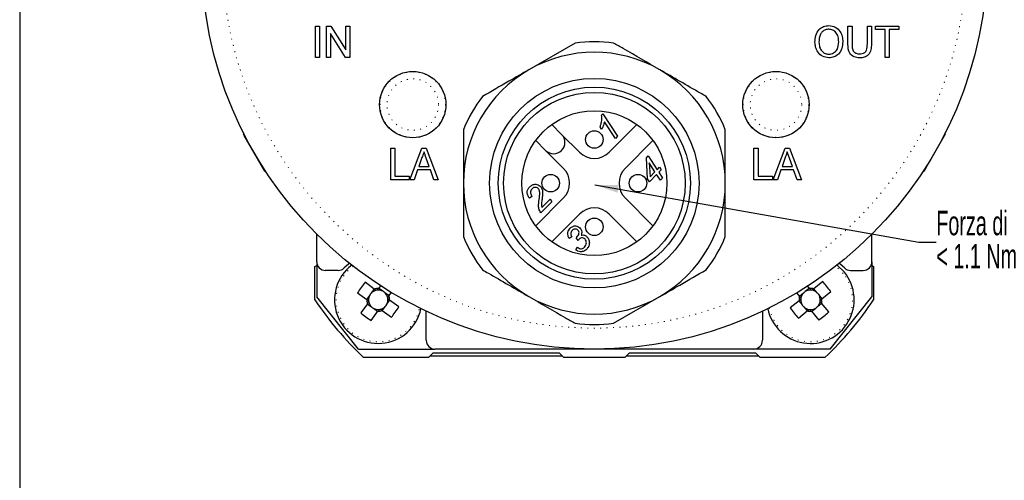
# Model space of a CAD drawing. Header units: millimetres. Extents: x 113 to 1343, y 162 to 690.
# Tile 43 of 46: x 984 to 1096, y 574 to 627. Entities that reach past the tile are written whole.
import ezdxf

# ---------------------------------------------------------------- set-up
doc = ezdxf.new("R2010")
doc.units = ezdxf.units.MM
doc.linetypes.add('DOT2', pattern=[0.635, 0, -0.635])
doc.layers.add('LINEE_SOTTILI', color=7, linetype='Continuous')
doc.styles.add('SLDTEXTSTYLE2', font='TXT', dxfattribs={"width": 0.605})
doc.dimstyles.new('SLDDIMSTYLE0', dxfattribs={"dimtxt": 2.8, "dimasz": 2.7, "dimexe": 0, "dimexo": 0.0625, "dimgap": 0.7, "dimtad": 1, "dimrnd": 1e-09, "dimzin": 12, "dimdsep": 46, "dimtxsty": 'SLDTEXTSTYLE2', "dimsah": 1, "dimcen": 0.09, "dimadec": 0, "dimazin": 3, "dimtfac": 1, "dimtdec": 3, "dimtofl": 0, "dimtmove": 0, "dimatfit": 3, "dimfxl": 1, "dimfrac": 2, "dimtolj": 1, "dimtzin": 12, "dimarcsym": 0})

# ---------------------------------------------------------------- blocks, each defined once
blk = doc.blocks.new('SW_NOTE_0_2')
at = {"layer": 'LINEE_SOTTILI', "color": 0, "char_height": 2.8, "attachment_point": 1, "style": 'SLDTEXTSTYLE2'}
for s, insert in [('Forza di chiusura', (0, 3.6)), ('< 1.1 Nm', (0, -0.2))]:
    blk.add_mtext(s, dxfattribs=dict(at, insert=insert))

msp = doc.modelspace()

# ---------------------------------------------------------------- linework, layer by layer
at = {"color": 7, "linetype": 'Continuous', "lineweight": 25}
for p, q in [((1017.597, 625.962), (1018.059, 625.962)), ((1017.597, 622.362), (1017.597, 625.962)), ((1018.059, 625.962), (1018.059, 622.362)), ((1018.843, 625.962), (1019.334, 625.962)), ((1018.843, 622.362), (1018.843, 625.962)), ((1019.334, 625.962), (1021.059, 623.216)), ((1021.059, 623.216), (1021.059, 625.962)), ((1021.059, 625.962), (1021.52, 625.962)), ((1021.52, 625.962), (1021.52, 622.362)), ((1078.589, 623.891), (1078.589, 625.962)), ((1078.589, 625.962), (1079.051, 625.962)), ((1079.051, 625.962), (1079.051, 623.915)), ((1080.805, 625.962), (1081.266, 625.962)), ((1080.805, 623.915), (1080.805, 625.962)), ((1081.266, 625.962), (1081.266, 623.891)), ((1081.728, 625.962), (1084.405, 625.962)), ((1081.728, 625.547), (1081.728, 625.962)), ((1084.405, 625.962), (1084.405, 625.547)), ((1021.03, 622.362), (1019.305, 625.108)), ((1019.305, 625.108), (1019.305, 622.362)), ((1082.836, 625.547), (1081.728, 625.547)), ((1082.836, 622.362), (1082.836, 625.547)), ((1084.405, 625.547), (1083.297, 625.547)), ((1083.297, 625.547), (1083.297, 622.362)), ((1047.335, 624.012), (1042.036, 620.953)), ((1018.059, 622.362), (1017.597, 622.362)), ((1019.305, 622.362), (1018.843, 622.362)), ((1021.52, 622.362), (1021.03, 622.362)), ((1083.297, 622.362), (1082.836, 622.362)), ((1050.359, 615.756), (1050.506, 615.903)), ((1050.506, 615.903), (1052.191, 613.345)), ((1045.788, 613.548), (1044.658, 614.678)), ((1051.942, 613.096), (1050.692, 614.999)), ((1054.413, 614.678), (1051.233, 611.498)), ((1009.345, 613.721), (1009.345, 613.575)), ((1009.441, 613.409), (1009.345, 613.575)), ((1034.536, 614.081), (1034.536, 607.962)), ((1047.839, 611.498), (1045.788, 613.548)), ((1050.358, 614.123), (1050.189, 614.389)), ((1089.726, 613.575), (1087.5, 609.718)), ((1089.726, 613.575), (1089.726, 613.721)), ((1011.784, 609.35), (1009.441, 613.409)), ((1042.82, 612.84), (1043.949, 611.71)), ((1052.191, 613.345), (1051.942, 613.096)), ((1056.251, 612.84), (1053.071, 609.659)), ((1026.22, 608.362), (1026.22, 611.962)), ((1026.22, 611.962), (1026.682, 611.962)), ((1026.682, 611.962), (1026.682, 608.778)), ((1028.404, 608.362), (1029.78, 611.962)), ((1029.78, 611.962), (1030.277, 611.962)), ((1030.277, 611.962), (1031.653, 608.362)), ((1043.949, 611.71), (1046, 609.659)), ((1067.82, 611.962), (1068.282, 611.962)), ((1067.82, 608.362), (1067.82, 611.962)), ((1068.282, 611.962), (1068.282, 608.778)), ((1070.004, 608.362), (1071.38, 611.962)), ((1071.38, 611.962), (1071.877, 611.962)), ((1071.877, 611.962), (1073.253, 608.362)), ((1029.792, 610.883), (1029.438, 609.885)), ((1030.618, 609.885), (1030.282, 610.832)), ((1055.492, 610.878), (1055.708, 611.094)), ((1055.629, 608.457), (1055.492, 610.878)), ((1055.708, 611.094), (1056.729, 609.505)), ((1055.824, 610.275), (1055.914, 608.689)), ((1056.48, 609.255), (1055.824, 610.275)), ((1071.392, 610.883), (1071.038, 609.885)), ((1072.218, 609.885), (1071.882, 610.832)), ((1011.784, 609.35), (1011.911, 609.277)), ((1029.291, 609.47), (1028.897, 608.362)), ((1030.765, 609.47), (1029.291, 609.47)), ((1029.438, 609.885), (1030.618, 609.885)), ((1031.159, 608.362), (1030.765, 609.47)), ((1055.914, 608.689), (1056.48, 609.255)), ((1056.729, 609.505), (1057.015, 609.791)), ((1057.205, 609.491), (1056.921, 609.207)), ((1056.921, 609.207), (1057.346, 608.544)), ((1057.015, 609.791), (1057.205, 609.491)), ((1070.891, 609.47), (1070.497, 608.362)), ((1072.365, 609.47), (1070.891, 609.47)), ((1071.038, 609.885), (1072.218, 609.885)), ((1072.759, 608.362), (1072.365, 609.47)), ((1087.16, 609.277), (1087.287, 609.35)), ((1087.5, 609.718), (1087.287, 609.35)), ((1028.343, 608.362), (1026.22, 608.362)), ((1026.682, 608.778), (1028.343, 608.778)), ((1028.343, 608.778), (1028.343, 608.362)), ((1028.897, 608.362), (1028.404, 608.362)), ((1031.653, 608.362), (1031.159, 608.362)), ((1055.846, 608.132), (1055.629, 608.457)), ((1056.671, 608.957), (1055.846, 608.132)), ((1057.097, 608.295), (1056.671, 608.957)), ((1057.346, 608.544), (1057.097, 608.295)), ((1064.536, 601.844), (1064.536, 607.962)), ((1069.943, 608.362), (1067.82, 608.362)), ((1068.282, 608.778), (1069.943, 608.778)), ((1069.943, 608.778), (1069.943, 608.362)), ((1070.497, 608.362), (1070.004, 608.362)), ((1073.253, 608.362), (1072.759, 608.362)), ((1042.377, 606.449), (1042.095, 606.241)), ((1046, 606.265), (1042.82, 603.085)), ((1044.676, 605.842), (1043.395, 604.561)), ((1043.521, 605.176), (1044.483, 606.138)), ((1044.483, 606.138), (1044.676, 605.842)), ((1053.071, 606.265), (1056.251, 603.085)), ((1047.839, 604.427), (1044.658, 601.247)), ((1054.413, 601.247), (1051.233, 604.427)), ((1017.736, 598.962), (1017.736, 602.123)), ((1046.962, 601.811), (1046.67, 601.613)), ((1047.69, 601.395), (1047.458, 601.717)), ((1081.336, 598.962), (1081.336, 602.123)), ((1047.398, 600.341), (1047.616, 600.613)), ((1017.736, 598.962), (1017.736, 594.962)), ((1081.336, 598.962), (1081.336, 594.962)), ((1017.526, 598.405), (1017.736, 598.52)), ((1017.526, 594.596), (1017.526, 598.405)), ((1020.183, 597.962), (1018.736, 597.962)), ((1078.176, 597.755), (1077.333, 598.574)), ((1078.888, 597.962), (1080.336, 597.962)), ((1081.336, 598.514), (1081.526, 598.405)), ((1081.526, 598.405), (1081.526, 594.596)), ((1024.33, 595.839), (1023.267, 596.608)), ((1075.691, 596.689), (1074.672, 595.861)), ((1024.315, 595.849), (1023.958, 595.356)), ((1025.032, 596.219), (1024.813, 595.916)), ((1025.317, 595.574), (1024.824, 595.931)), ((1074.174, 595.926), (1073.701, 595.542)), ((1074.185, 595.912), (1073.971, 596.175)), ((1075.07, 595.4), (1074.686, 595.873)), ((1075.605, 594.713), (1076.624, 595.541)), ((1022.536, 588.962), (1017.736, 594.962)), ((1022.399, 595.409), (1023.462, 594.64)), ((1023.804, 595.144), (1023.447, 594.65)), ((1026.023, 595.063), (1025.529, 595.42)), ((1025.747, 594.061), (1026.104, 594.554)), ((1026.012, 595.048), (1026.289, 595.432)), ((1027.152, 593.795), (1026.089, 594.565)), ((1051.737, 591.913), (1057.036, 594.972)), ((1072.986, 594.492), (1071.967, 593.664)), ((1072.706, 595.386), (1073.036, 594.979)), ((1072.972, 594.48), (1073.356, 594.008)), ((1073.498, 595.377), (1073.025, 594.993)), ((1075.619, 594.724), (1075.235, 595.197)), ((1076.536, 588.962), (1081.336, 594.962)), ((1023.539, 594.157), (1022.77, 593.093)), ((1023.529, 594.142), (1024.022, 593.785)), ((1023.969, 592.225), (1024.738, 593.289)), ((1024.234, 593.631), (1024.728, 593.274)), ((1025.221, 593.366), (1026.285, 592.596)), ((1025.236, 593.355), (1025.593, 593.849)), ((1030.276, 589.962), (1030.276, 593.292)), ((1068.796, 593.292), (1068.796, 589.962)), ((1072.901, 592.515), (1073.919, 593.343)), ((1073.521, 593.804), (1073.905, 593.332)), ((1074.406, 593.293), (1075.234, 592.274)), ((1074.418, 593.279), (1074.89, 593.663)), ((1075.094, 593.828), (1075.566, 594.212)), ((1076.382, 593.207), (1075.555, 594.226)), ((1022.536, 588.962), (1031.276, 588.962)), ((1067.796, 588.962), (1031.276, 588.962)), ((1076.536, 588.962), (1067.796, 588.962)), ((1030.526, 588.002), (1023.101, 588.002)), ((1031.026, 588.502), (1030.526, 588.002)), ((1030.726, 588.202), (1045.826, 588.202)), ((1045.526, 588.502), (1031.026, 588.502)), ((1046.026, 588.002), (1045.526, 588.502)), ((1053.026, 588.002), (1046.026, 588.002)), ((1053.526, 588.502), (1053.026, 588.002)), ((1053.226, 588.202), (1068.326, 588.202)), ((1068.026, 588.502), (1053.526, 588.502)), ((1068.526, 588.002), (1068.026, 588.502)), ((1075.95, 588.002), (1068.526, 588.002))]:
    msp.add_line(p, q, dxfattribs=at)
at = {"color": 7, "linetype": 'DOT2', "lineweight": 18}
msp.add_line((1078.028, 597.634), (1077.177, 598.452), dxfattribs=at)
msp.add_lwpolyline([(983.713, 689.968), (983.713, 457.89), (1343.082, 457.89), (1343.082, 689.968)], close=True)
at = {"color": 7, "linetype": 'Continuous', "lineweight": 25, "flags": 128}
for points in [[(1021.489, 598.772), (1021.373, 598.683), (1020.89, 598.255)], [(1078.181, 598.255), (1077.698, 598.683), (1077.583, 598.772)]]:
    msp.add_lwpolyline(points, dxfattribs=at)
at = {"color": 7, "linetype": 'Continuous', "lineweight": 25}
for centre, radius in [((1049.536, 633.962), 45), ((1028.736, 616.962), 3.8), ((1070.336, 616.962), 3.8), ((1049.536, 607.962), 12), ((1049.536, 607.962), 11), ((1049.536, 607.962), 10.4), ((1049.536, 607.962), 8.3), ((1049.536, 612.962), 1), ((1044.536, 607.962), 1), ((1054.536, 607.962), 1), ((1049.536, 602.962), 1)]:
    msp.add_circle(centre, radius, dxfattribs=at)
at = {"color": 7, "linetype": 'DOT2', "lineweight": 18}
for centre, radius in [((1049.536, 633.962), 42.6), ((1028.736, 616.962), 3.751), ((1070.336, 616.962), 3.751), ((1028.736, 616.962), 2.952), ((1070.336, 616.962), 2.952)]:
    msp.add_circle(centre, radius, dxfattribs=at)
at = {"color": 7, "linetype": 'Continuous', "lineweight": 25}
for centre, radius, start, end in [((1049.536, 607.962), 16.2, 82.19161, 97.80839), ((1049.536, 607.962), 15, 60, 120), ((1049.536, 607.962), 15, 120, 180), ((1049.536, 607.962), 15, 0, 60), ((1049.536, 607.962), 16.2, 142.19161, 157.80839), ((1049.536, 607.962), 16.2, 22.19161, 37.80839), ((1044.869, 612.629), 1.3, 225, 45), ((1049.536, 613.195), 2.4, 225, 315), ((1044.303, 607.962), 2.4, 315, 45), ((1054.768, 607.962), 2.4, 135, 225), ((1049.536, 607.962), 15, 180, 240), ((1049.536, 607.962), 15, 300, 0), ((1049.536, 602.73), 2.4, 45, 135), ((1049.536, 607.962), 16.2, 202.19161, 217.80839), ((1049.536, 607.962), 16.2, 322.19161, 337.80839), ((1018.736, 598.962), 1, 180, 270), ((1080.336, 598.962), 1, 270, 0), ((1024.776, 594.602), 5, 127.4037, 348.25117), ((1020.183, 598.962), 1, 270, 314.95254), ((1074.296, 594.602), 5, 191.74883, 39.09323), ((1078.888, 598.962), 1, 225.04746, 270), ((1037.138, 585.653), 17.675, 141.70011, 146.49905), ((1062.451, 584.979), 17.675, 36.69376, 41.4927), ((1024.776, 594.602), 1.112, 102.38137, 137.33351), ((1024.776, 594.602), 1.314, 88.36924, 109.82993), ((1024.776, 594.602), 1.112, 95.81779, 102.38137), ((1024.776, 594.602), 1.112, 60.86565, 95.81779), ((1024.776, 594.602), 1.112, 47.33351, 60.86565), ((1074.296, 594.602), 1.112, 122.32716, 135.8593), ((1074.296, 594.602), 1.112, 87.37502, 122.32716), ((1074.296, 594.602), 1.314, 73.36288, 94.82357), ((1074.296, 594.602), 1.112, 80.81144, 87.37502), ((1074.296, 594.602), 1.112, 45.8593, 80.81144), ((1049.526, 616.002), 38.5, 213.78101, 226.65824), ((1024.776, 594.602), 1.314, 178.36924, 199.82993), ((1024.776, 594.602), 1.112, 150.86565, 185.81779), ((1024.776, 594.602), 1.112, 185.81779, 192.38137), ((1024.776, 594.602), 1.112, 192.38137, 227.33351), ((1024.776, 594.602), 1.112, 137.33351, 150.86565), ((1024.776, 594.602), 1.112, 12.38137, 47.33351), ((1024.776, 594.602), 1.112, 330.86565, 5.81779), ((1024.776, 594.602), 1.112, 5.81779, 12.38137), ((1024.776, 594.602), 1.314, 358.36924, 19.82993), ((1049.536, 607.962), 15, 240, 300), ((1074.296, 594.602), 1.314, 163.36288, 184.82357), ((1074.296, 594.602), 1.112, 177.37502, 212.32716), ((1074.296, 594.602), 1.112, 170.81144, 177.37502), ((1074.296, 594.602), 1.112, 135.8593, 170.81144), ((1074.296, 594.602), 1.112, 32.32716, 45.8593), ((1074.296, 594.602), 1.112, 315.8593, 350.81144), ((1074.296, 594.602), 1.112, 357.37502, 32.32716), ((1074.296, 594.602), 1.112, 350.81144, 357.37502), ((1074.296, 594.602), 1.314, 343.36288, 4.82357), ((1049.526, 616.002), 38.5, 313.34176, 326.21899), ((1024.776, 594.602), 1.112, 227.33351, 240.86565), ((1024.776, 594.602), 1.112, 240.86565, 275.81779), ((1024.776, 594.602), 1.314, 268.36924, 289.82993), ((1024.776, 594.602), 1.112, 275.81779, 282.38137), ((1024.776, 594.602), 1.112, 282.38137, 317.33351), ((1024.776, 594.602), 1.112, 317.33351, 330.86565), ((1012.413, 603.551), 17.675, 321.70011, 326.49905), ((1086.14, 604.226), 17.675, 216.69376, 221.4927), ((1074.296, 594.602), 1.112, 212.32716, 225.8593), ((1074.296, 594.602), 1.112, 225.8593, 260.81144), ((1074.296, 594.602), 1.314, 253.36288, 274.82357), ((1074.296, 594.602), 1.112, 260.81144, 267.37502), ((1074.296, 594.602), 1.112, 267.37502, 302.32716), ((1074.296, 594.602), 1.112, 302.32716, 315.8593), ((1033.724, 606.964), 17.675, 231.70011, 236.49905), ((1064.672, 606.447), 17.675, 306.69376, 311.4927), ((1049.536, 607.962), 16.2, 262.19161, 277.80839), ((1031.276, 589.962), 1, 180, 270), ((1067.796, 589.962), 1, 270, 0)]:
    msp.add_arc(centre, radius, start, end, dxfattribs=at)
at = {"color": 7, "linetype": 'DOT2', "lineweight": 18}
for centre, start, end in [((1024.776, 594.602), 126.8097, 348.84517), ((1074.296, 594.602), 191.15483, 39.09323)]:
    msp.add_arc(centre, 4.809, start, end, dxfattribs=at)
at = {"color": 7, "linetype": 'Continuous', "lineweight": 25}
for centre, major_axis, start_param, end_param in [((1024.856, 594.713), (0.572, 0.791), 6.1472401, 6.4191305), ((1074.209, 594.709), (-0.616, 0.758), 6.1472401, 6.4191305), ((1024.665, 594.683), (0.791, -0.572), 3.0056474, 3.2775379), ((1074.402, 594.689), (0.758, 0.616), 6.1472401, 6.4191305), ((1024.695, 594.491), (0.572, 0.791), 3.0056474, 3.2775379), ((1024.887, 594.522), (0.791, -0.572), 6.1472401, 6.4191305), ((1074.189, 594.516), (0.758, 0.616), 3.0056474, 3.2775379), ((1074.382, 594.496), (-0.616, 0.758), 3.0056474, 3.2775379)]:
    msp.add_ellipse(centre, major_axis=major_axis, ratio=0.9901159, start_param=start_param, end_param=end_param, dxfattribs=at)
for points, knots in [([(1074.805, 624.115), (1074.82, 624.376), (1074.85, 624.898), (1075.22, 625.55), (1075.783, 625.951), (1076.194, 625.989), (1076.399, 626.008)], [0, 0, 0, 0, 0.28080902, 0.56005228, 0.77986651, 1, 1, 1, 1]), ([(1076.399, 626.008), (1076.656, 625.974), (1077.169, 625.906), (1077.702, 625.374), (1077.953, 624.76), (1077.977, 624.358), (1077.989, 624.157)], [0, 0, 0, 0, 0.2791406, 0.5581408, 0.7789006, 1, 1, 1, 1]), ([(1076.401, 625.593), (1076.27, 625.581), (1076.006, 625.555), (1075.663, 625.341), (1075.301, 624.882), (1075.281, 624.428), (1075.266, 624.109)], [0, 0, 0, 0, 0.1870318, 0.3740552, 0.560771, 1, 1, 1, 1]), ([(1077.528, 624.16), (1077.517, 624.352), (1077.494, 624.733), (1077.254, 625.225), (1076.853, 625.54), (1076.552, 625.575), (1076.401, 625.593)], [0, 0, 0, 0, 0.2809482, 0.5604884, 0.7802655, 1, 1, 1, 1]), ([(1057.036, 620.953), (1055.631, 621.763), (1053.849, 622.792), (1052.106, 623.799), (1051.737, 624.012)], [0, 0, 0, 0, 0.7877427, 1, 1, 1, 1]), ([(1076.397, 622.316), (1076.145, 622.349), (1075.642, 622.415), (1075.113, 622.928), (1074.851, 623.523), (1074.82, 623.918), (1074.805, 624.115)], [0, 0, 0, 0, 0.2791855, 0.5583314, 0.7790793, 1, 1, 1, 1]), ([(1075.266, 624.109), (1075.277, 623.922), (1075.3, 623.548), (1075.559, 623.08), (1075.953, 622.778), (1076.248, 622.747), (1076.395, 622.732)], [0, 0, 0, 0, 0.2808215, 0.5602153, 0.7800844, 1, 1, 1, 1]), ([(1076.395, 622.732), (1076.587, 622.759), (1076.971, 622.815), (1077.463, 623.359), (1077.503, 623.856), (1077.528, 624.16)], [0, 0, 0, 0, 0.2796412, 0.5597826, 1, 1, 1, 1]), ([(1077.989, 624.157), (1077.969, 623.901), (1077.929, 623.392), (1077.562, 622.754), (1076.998, 622.381), (1076.597, 622.338), (1076.397, 622.316)], [0, 0, 0, 0, 0.2805759, 0.5599709, 0.7799101, 1, 1, 1, 1]), ([(1079.936, 622.316), (1079.709, 622.329), (1079.259, 622.354), (1078.606, 622.929), (1078.596, 623.526), (1078.589, 623.891)], [0, 0, 0, 0, 0.2814402, 0.5593841, 1, 1, 1, 1]), ([(1079.051, 623.915), (1079.052, 623.763), (1079.055, 623.46), (1079.188, 623.033), (1079.536, 622.803), (1079.776, 622.786), (1079.897, 622.778)], [0, 0, 0, 0, 0.2817876, 0.5601223, 0.7793863, 1, 1, 1, 1]), ([(1079.897, 622.778), (1080.002, 622.782), (1080.213, 622.792), (1080.523, 622.903), (1080.803, 623.296), (1080.804, 623.659), (1080.805, 623.915)], [0, 0, 0, 0, 0.18756145, 0.3742387, 0.55971924, 1, 1, 1, 1]), ([(1081.266, 623.891), (1081.262, 623.669), (1081.255, 623.227), (1080.977, 622.639), (1080.46, 622.346), (1080.111, 622.326), (1079.936, 622.316)], [0, 0, 0, 0, 0.2816551, 0.5593944, 0.7790916, 1, 1, 1, 1]), ([(1042.036, 620.953), (1041.27, 620.511), (1039.488, 619.482), (1037.736, 618.47), (1036.737, 617.893)], [0, 0, 0, 0, 0.4293545, 1, 1, 1, 1]), ([(1062.335, 617.893), (1062.116, 618.02), (1060.375, 619.025), (1058.593, 620.053), (1057.036, 620.953)], [0, 0, 0, 0, 0.1258912, 1, 1, 1, 1]), ([(1050.189, 614.389), (1050.232, 614.511), (1050.303, 614.712), (1050.359, 615.003), (1050.397, 615.251), (1050.401, 615.418), (1050.402, 615.502)], [0, 0, 0, 0, 0.3399388, 0.559989, 0.780049, 1, 1, 1, 1]), ([(1050.692, 614.999), (1050.652, 614.827), (1050.582, 614.519), (1050.426, 614.244), (1050.358, 614.123)], [0, 0, 0, 0, 0.5593669, 1, 1, 1, 1]), ([(1050.402, 615.502), (1050.398, 615.55), (1050.39, 615.636), (1050.369, 615.719), (1050.359, 615.756)], [0, 0, 0, 0, 0.5598774, 1, 1, 1, 1]), ([(1064.536, 607.962), (1064.536, 608.846), (1064.536, 610.904), (1064.536, 612.927), (1064.536, 614.081)], [0, 0, 0, 0, 0.4293545, 1, 1, 1, 1]), ([(1030.028, 611.547), (1029.984, 611.423), (1029.906, 611.201), (1029.827, 610.98), (1029.792, 610.883)], [0, 0, 0, 0, 0.56, 1, 1, 1, 1]), ([(1030.282, 610.832), (1030.235, 610.965), (1030.15, 611.204), (1030.065, 611.442), (1030.028, 611.547)], [0, 0, 0, 0, 0.5600001, 1, 1, 1, 1]), ([(1071.628, 611.547), (1071.584, 611.423), (1071.506, 611.201), (1071.427, 610.98), (1071.392, 610.883)], [0, 0, 0, 0, 0.56, 1, 1, 1, 1]), ([(1071.882, 610.832), (1071.835, 610.965), (1071.75, 611.204), (1071.665, 611.442), (1071.628, 611.547)], [0, 0, 0, 0, 0.5600001, 1, 1, 1, 1]), ([(1034.536, 607.962), (1034.536, 607.079), (1034.536, 605.021), (1034.536, 602.998), (1034.536, 601.844)], [0, 0, 0, 0, 0.4293545, 1, 1, 1, 1]), ([(1042.095, 606.241), (1042.021, 606.354), (1041.872, 606.581), (1041.833, 606.968), (1041.932, 607.308), (1042.072, 607.469), (1042.141, 607.55)], [0, 0, 0, 0, 0.2802546, 0.5595771, 0.7796123, 1, 1, 1, 1]), ([(1042.141, 607.55), (1042.238, 607.631), (1042.432, 607.792), (1042.789, 607.87), (1043.111, 607.789), (1043.266, 607.665), (1043.344, 607.603)], [0, 0, 0, 0, 0.2802328, 0.5595927, 0.7797518, 1, 1, 1, 1]), ([(1042.394, 607.313), (1042.339, 607.243), (1042.23, 607.103), (1042.199, 606.773), (1042.309, 606.572), (1042.377, 606.449)], [0, 0, 0, 0, 0.27993, 0.5597832, 1, 1, 1, 1]), ([(1043.11, 607.348), (1043.05, 607.394), (1042.929, 607.485), (1042.712, 607.488), (1042.527, 607.429), (1042.439, 607.352), (1042.394, 607.313)], [0, 0, 0, 0, 0.2789946, 0.5587454, 0.7792012, 1, 1, 1, 1]), ([(1043.232, 607.158), (1043.215, 607.197), (1043.184, 607.267), (1043.132, 607.323), (1043.11, 607.348)], [0, 0, 0, 0, 0.5597149, 1, 1, 1, 1]), ([(1043.286, 606.783), (1043.285, 606.854), (1043.282, 606.982), (1043.247, 607.104), (1043.232, 607.158)], [0, 0, 0, 0, 0.5601551, 1, 1, 1, 1]), ([(1043.236, 606.263), (1043.249, 606.36), (1043.273, 606.532), (1043.282, 606.706), (1043.286, 606.783)], [0, 0, 0, 0, 0.5600675, 1, 1, 1, 1]), ([(1043.344, 607.603), (1043.418, 607.51), (1043.55, 607.342), (1043.589, 607.133), (1043.606, 607.041)], [0, 0, 0, 0, 0.5589712, 1, 1, 1, 1]), ([(1043.606, 607.041), (1043.606, 606.926), (1043.607, 606.737), (1043.58, 606.475), (1043.556, 606.253), (1043.537, 606.106), (1043.527, 606.032)], [0, 0, 0, 0, 0.3397381, 0.5598232, 0.7799103, 1, 1, 1, 1]), ([(1043.395, 604.561), (1043.314, 604.705), (1043.151, 604.995), (1043.139, 605.594), (1043.199, 606.009), (1043.236, 606.263)], [0, 0, 0, 0, 0.279536, 0.55906181, 1, 1, 1, 1]), ([(1043.527, 606.032), (1043.515, 605.935), (1043.496, 605.776), (1043.482, 605.552), (1043.483, 605.362), (1043.508, 605.238), (1043.521, 605.176)], [0, 0, 0, 0, 0.34012227, 0.56018697, 0.7801721, 1, 1, 1, 1]), ([(1046.67, 601.613), (1046.612, 601.722), (1046.498, 601.941), (1046.487, 602.293), (1046.586, 602.598), (1046.712, 602.745), (1046.775, 602.819)], [0, 0, 0, 0, 0.2802385, 0.5596666, 0.7797324, 1, 1, 1, 1]), ([(1046.775, 602.819), (1046.865, 602.894), (1047.043, 603.045), (1047.374, 603.093), (1047.671, 603.027), (1047.811, 602.909), (1047.881, 602.85)], [0, 0, 0, 0, 0.280128, 0.5594326, 0.7796112, 1, 1, 1, 1]), ([(1047.004, 602.558), (1046.956, 602.497), (1046.862, 602.377), (1046.83, 602.159), (1046.869, 601.965), (1046.931, 601.862), (1046.962, 601.811)], [0, 0, 0, 0, 0.27957058, 0.55935398, 0.77949256, 1, 1, 1, 1]), ([(1047.655, 602.586), (1047.601, 602.627), (1047.492, 602.711), (1047.294, 602.716), (1047.125, 602.663), (1047.044, 602.593), (1047.004, 602.558)], [0, 0, 0, 0, 0.2790931, 0.5588149, 0.7792742, 1, 1, 1, 1]), ([(1047.535, 601.783), (1047.592, 601.846), (1047.707, 601.972), (1047.79, 602.198), (1047.779, 602.425), (1047.697, 602.532), (1047.655, 602.586)], [0, 0, 0, 0, 0.2811012, 0.5607243, 0.7806313, 1, 1, 1, 1]), ([(1047.881, 602.85), (1047.936, 602.784), (1048.046, 602.653), (1048.115, 602.345), (1048.057, 602.132), (1048.02, 602.002)], [0, 0, 0, 0, 0.2801618, 0.5601412, 1, 1, 1, 1]), ([(1047.458, 601.717), (1047.473, 601.728), (1047.5, 601.749), (1047.524, 601.773), (1047.535, 601.783)], [0, 0, 0, 0, 0.5599435, 1, 1, 1, 1]), ([(1047.746, 601.505), (1047.734, 601.486), (1047.712, 601.451), (1047.697, 601.412), (1047.69, 601.395)], [0, 0, 0, 0, 0.5593055, 1, 1, 1, 1]), ([(1048.468, 601.556), (1048.407, 601.603), (1048.286, 601.697), (1048.063, 601.698), (1047.88, 601.626), (1047.791, 601.545), (1047.746, 601.505)], [0, 0, 0, 0, 0.2791864, 0.5584987, 0.7790098, 1, 1, 1, 1]), ([(1048.02, 602.002), (1048.086, 602.015), (1048.218, 602.04), (1048.461, 602.006), (1048.598, 601.897), (1048.682, 601.831)], [0, 0, 0, 0, 0.2809426, 0.5614747, 1, 1, 1, 1]), ([(1048.399, 600.635), (1048.46, 600.709), (1048.583, 600.858), (1048.631, 601.125), (1048.606, 601.375), (1048.514, 601.496), (1048.468, 601.556)], [0, 0, 0, 0, 0.2801205, 0.5601415, 0.7803748, 1, 1, 1, 1]), ([(1048.682, 601.831), (1048.773, 601.713), (1048.955, 601.475), (1048.978, 601.049), (1048.885, 600.674), (1048.735, 600.495), (1048.659, 600.406)], [0, 0, 0, 0, 0.2792763, 0.5591895, 0.7795308, 1, 1, 1, 1]), ([(1048.659, 600.406), (1048.559, 600.319), (1048.358, 600.147), (1047.983, 600.079), (1047.647, 600.155), (1047.481, 600.279), (1047.398, 600.341)], [0, 0, 0, 0, 0.2802301, 0.5593302, 0.7794297, 1, 1, 1, 1]), ([(1047.616, 600.613), (1047.683, 600.567), (1047.818, 600.475), (1048.052, 600.435), (1048.255, 600.508), (1048.351, 600.593), (1048.399, 600.635)], [0, 0, 0, 0, 0.28084474, 0.55941515, 0.77938858, 1, 1, 1, 1]), ([(1036.737, 598.031), (1036.956, 597.905), (1038.696, 596.9), (1040.478, 595.871), (1042.036, 594.972)], [0, 0, 0, 0, 0.1258912, 1, 1, 1, 1]), ([(1057.036, 594.972), (1057.801, 595.414), (1059.583, 596.443), (1061.335, 597.454), (1062.335, 598.031)], [0, 0, 0, 0, 0.4293545, 1, 1, 1, 1]), ([(1024.537, 595.688), (1024.533, 595.691), (1024.469, 595.738), (1024.4, 595.788), (1024.337, 595.833), (1024.33, 595.839)], [0, 0, 0, 0, 0.0546533, 0.8863107, 1, 1, 1, 1]), ([(1024.813, 595.916), (1024.808, 595.908), (1024.762, 595.846), (1024.713, 595.777), (1024.666, 595.713), (1024.663, 595.709)], [0, 0, 0, 0, 0.1136893, 0.9453467, 1, 1, 1, 1]), ([(1074.347, 595.713), (1074.343, 595.717), (1074.293, 595.779), (1074.24, 595.845), (1074.191, 595.905), (1074.185, 595.912)], [0, 0, 0, 0, 0.0546533, 0.8863107, 1, 1, 1, 1]), ([(1074.672, 595.861), (1074.665, 595.856), (1074.605, 595.807), (1074.539, 595.753), (1074.477, 595.703), (1074.473, 595.7)], [0, 0, 0, 0, 0.1136893, 0.9453467, 1, 1, 1, 1]), ([(1023.462, 594.64), (1023.469, 594.634), (1023.532, 594.589), (1023.601, 594.539), (1023.665, 594.492), (1023.669, 594.49)], [0, 0, 0, 0, 0.1136893, 0.9453467, 1, 1, 1, 1]), ([(1023.689, 594.364), (1023.687, 594.36), (1023.64, 594.295), (1023.59, 594.227), (1023.545, 594.164), (1023.539, 594.157)], [0, 0, 0, 0, 0.05465331, 0.88631071, 1, 1, 1, 1]), ([(1025.862, 594.841), (1025.865, 594.845), (1025.911, 594.909), (1025.961, 594.978), (1026.006, 595.041), (1026.012, 595.048)], [0, 0, 0, 0, 0.0546533, 0.8863107, 1, 1, 1, 1]), ([(1026.089, 594.565), (1026.082, 594.57), (1026.019, 594.616), (1025.95, 594.665), (1025.886, 594.712), (1025.882, 594.715)], [0, 0, 0, 0, 0.1136893, 0.9453467, 1, 1, 1, 1]), ([(1042.036, 594.972), (1043.44, 594.161), (1045.222, 593.132), (1046.965, 592.126), (1047.335, 591.913)], [0, 0, 0, 0, 0.7877427, 1, 1, 1, 1]), ([(1073.185, 594.653), (1073.181, 594.65), (1073.119, 594.6), (1073.053, 594.546), (1072.993, 594.498), (1072.986, 594.492)], [0, 0, 0, 0, 0.05465331, 0.88631071, 1, 1, 1, 1]), ([(1073.036, 594.979), (1073.042, 594.971), (1073.091, 594.911), (1073.144, 594.846), (1073.195, 594.784), (1073.198, 594.78)], [0, 0, 0, 0, 0.1136893, 0.9453467, 1, 1, 1, 1]), ([(1075.555, 594.226), (1075.549, 594.233), (1075.5, 594.293), (1075.447, 594.359), (1075.396, 594.421), (1075.393, 594.425)], [0, 0, 0, 0, 0.1136893, 0.9453467, 1, 1, 1, 1]), ([(1075.406, 594.551), (1075.41, 594.555), (1075.472, 594.605), (1075.538, 594.658), (1075.598, 594.707), (1075.605, 594.713)], [0, 0, 0, 0, 0.0546533, 0.8863107, 1, 1, 1, 1]), ([(1024.738, 593.289), (1024.744, 593.296), (1024.789, 593.359), (1024.839, 593.427), (1024.885, 593.492), (1024.888, 593.496)], [0, 0, 0, 0, 0.1136893, 0.9453467, 1, 1, 1, 1]), ([(1025.014, 593.516), (1025.018, 593.513), (1025.083, 593.467), (1025.151, 593.417), (1025.214, 593.372), (1025.221, 593.366)], [0, 0, 0, 0, 0.0546533, 0.8863107, 1, 1, 1, 1]), ([(1073.919, 593.343), (1073.927, 593.349), (1073.987, 593.398), (1074.052, 593.451), (1074.114, 593.501), (1074.118, 593.505)], [0, 0, 0, 0, 0.1136893, 0.9453467, 1, 1, 1, 1]), ([(1074.245, 593.491), (1074.248, 593.488), (1074.298, 593.426), (1074.351, 593.36), (1074.4, 593.3), (1074.406, 593.293)], [0, 0, 0, 0, 0.0546533, 0.8863107, 1, 1, 1, 1])]:
    msp.add_open_spline(points, degree=3, knots=knots, dxfattribs=at)

# ---------------------------------------------------------------- block references
at = {"layer": 'LINEE_SOTTILI', "color": 7}
msp.add_blockref('SW_NOTE_0_2', (1088.702, 601.196), dxfattribs=at)

# ---------------------------------------------------------------- leaders
msp.add_leader([(1049.595, 607.776), (1086.702, 601.196), (1088.702, 601.196)], dimstyle='SLDDIMSTYLE0', dxfattribs=at)

doc.saveas('drawing.dxf')
